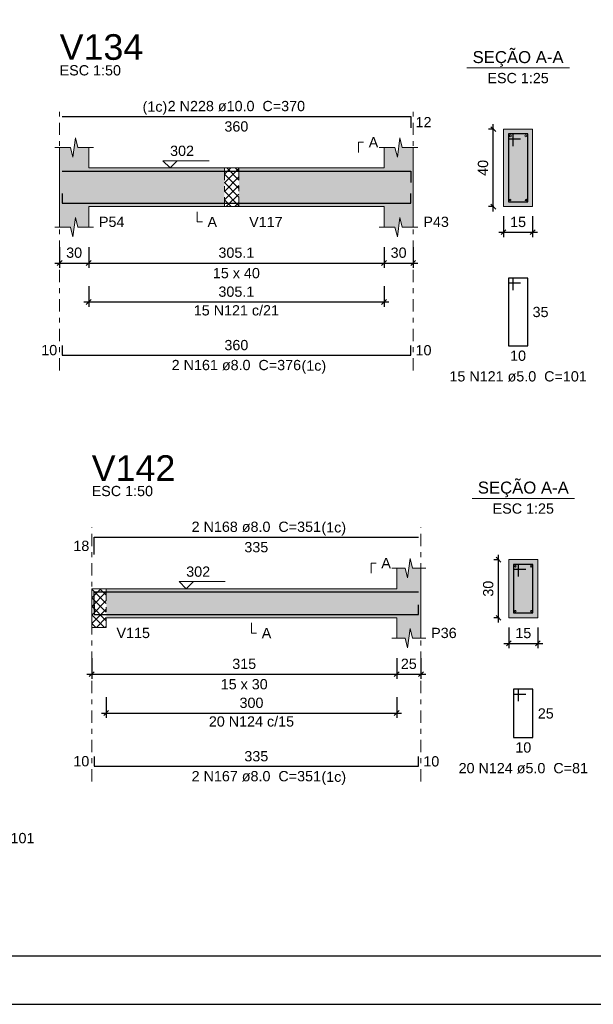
# Model space of a CAD drawing. Header units: millimetres. Extents: x 0 to 119, y 0 to 84.
# Tile 5 of 34: x 26 to 38, y 0 to 20. Entities that reach past the tile are written whole.
import ezdxf

# ---------------------------------------------------------------- set-up
doc = ezdxf.new("R2010")
doc.units = ezdxf.units.MM
doc.header["$MEASUREMENT"] = 0
doc.linetypes.add('DASHDOT', pattern=[2.54, 1.27, -0.635, 0, -0.635])
doc.linetypes.add('NULL', pattern=[0])
doc.layers.get('0').update_dxf_attribs({"lineweight": 18})
for name, color, linetype, lineweight in [('Descrição da armadura', 7, 'Continuous', 0), ('DT-Barras na forma', 2, 'Continuous', 30), ('DT-Barras no corte', 5, 'Continuous', 5), ('DT-Barras rebatidas', 2, 'Continuous', 30), ('DT-Cotas', 9, 'Continuous', 5), ('DT-Forma', 5, 'Continuous', 5), ('DT-Hachura forma vigas', 254, 'Continuous', 5), ('DT-Hachura intersecção vigas', 9, 'Continuous', 5), ('DT-Hachura seção vigas', 254, 'Continuous', 5), ('DT-Pontilhado', 9, 'DASHDOT', 5), ('DT-Textos', 7, 'Continuous', 5), ('DT-Título', 3, 'Continuous', 20), ('Textos armaduras', 7, 'Continuous', 0)]:
    doc.layers.add(name, color=color, linetype=linetype, lineweight=lineweight)
doc.layers.add('SEDUC_MARF', color=1, linetype='Continuous')
doc.layers.add('SEDUC_MARGG', color=7, linetype='Continuous')
doc.styles.add('Arial', font='txt')
doc.dimstyles.new('UM_25.000000', dxfattribs={"dimtxt": 0.18, "dimasz": 0.1, "dimexe": 0.1, "dimexo": 0.2, "dimgap": 0, "dimtad": 1, "dimtih": 1, "dimtoh": 1, "dimdec": 1, "dimlfac": 25, "dimzin": 0, "dimdsep": 46, "dimtxsty": 'Standard', "dimcen": 0.09, "dimdle": 0.1, "dimadec": 1, "dimazin": 2, "dimtfac": 1, "dimtdec": 4, "dimtofl": 0, "dimtmove": 0, "dimatfit": 3, "dimfxl": 1, "dimtolj": 1, "dimarcsym": 0})
doc.dimstyles.new('UM_50.000000', dxfattribs={"dimtxt": 0.18, "dimasz": 0.1, "dimexe": 0.1, "dimexo": 0.2, "dimgap": 0, "dimtad": 1, "dimtih": 1, "dimtoh": 1, "dimdec": 1, "dimlfac": 50, "dimzin": 0, "dimdsep": 46, "dimtxsty": 'Standard', "dimcen": 0.09, "dimdle": 0.1, "dimadec": 1, "dimazin": 2, "dimtfac": 1, "dimtdec": 4, "dimtofl": 0, "dimtmove": 0, "dimatfit": 3, "dimfxl": 1, "dimtolj": 1, "dimarcsym": 0})

# ---------------------------------------------------------------- blocks, each defined once
blk = doc.blocks.new('_Oblique')
at = {"color": 0, "linetype": 'ByBlock', "lineweight": -2}
blk.add_line((-0.5, -0.5), (0.5, 0.5), dxfattribs=at)
blk = doc.blocks.new('*D293')
at = {"layer": 'Defpoints', "color": 0}
for p in [(27, 15.843), (27.6, 15.843), (27.6, 15.313)]:
    blk.add_point(p, dxfattribs=at)
at = {"layer": 'DT-Cotas', "color": 0, "lineweight": -2}
for p, q in [((27, 15.643), (27, 15.213)), ((27.6, 15.643), (27.6, 15.213)), ((26.9, 15.313), (27.7, 15.313))]:
    blk.add_line(p, q, dxfattribs=at)
at = {"layer": 'DT-Cotas', "color": 0, "lineweight": -2, "xscale": 0.1, "yscale": 0.1, "zscale": 0.1, "rotation": 180}
blk.add_blockref('_Oblique', (27, 15.313), dxfattribs=at)
at = {"layer": 'DT-Cotas', "color": 0, "lineweight": -2, "xscale": 0.1, "yscale": 0.1, "zscale": 0.1}
blk.add_blockref('_Oblique', (27.6, 15.313), dxfattribs=at)
at = {"layer": 'DT-Cotas', "color": 7, "insert": (27.3, 15.525), "char_height": 0.2118, "attachment_point": 5, "rotation": 0.0057, "style": 'Arial'}
blk.add_mtext('\\A1;30', dxfattribs=at)
blk = doc.blocks.new('*D294')
at = {"layer": 'Defpoints', "color": 0}
for p in [(27.6, 15.843), (33.702, 15.843), (33.702, 15.313)]:
    blk.add_point(p, dxfattribs=at)
at = {"layer": 'DT-Cotas', "color": 0, "lineweight": -2}
for p, q in [((27.6, 15.643), (27.6, 15.213)), ((33.702, 15.643), (33.702, 15.213)), ((27.5, 15.313), (33.802, 15.313))]:
    blk.add_line(p, q, dxfattribs=at)
at = {"layer": 'DT-Cotas', "color": 0, "lineweight": -2, "xscale": 0.1, "yscale": 0.1, "zscale": 0.1, "rotation": 180}
blk.add_blockref('_Oblique', (27.6, 15.313), dxfattribs=at)
at = {"layer": 'DT-Cotas', "color": 0, "lineweight": -2, "xscale": 0.1, "yscale": 0.1, "zscale": 0.1}
blk.add_blockref('_Oblique', (33.702, 15.313), dxfattribs=at)
at = {"layer": 'DT-Cotas', "color": 7, "insert": (30.651, 15.525), "char_height": 0.2118, "attachment_point": 5, "rotation": 0.0057, "style": 'Arial'}
blk.add_mtext('\\A1;305.1', dxfattribs=at)
blk = doc.blocks.new('*D295')
at = {"layer": 'Defpoints', "color": 0}
for p in [(33.702, 15.843), (34.302, 15.843), (34.302, 15.313)]:
    blk.add_point(p, dxfattribs=at)
at = {"layer": 'DT-Cotas', "color": 0, "lineweight": -2}
for p, q in [((33.702, 15.643), (33.702, 15.213)), ((34.302, 15.643), (34.302, 15.213)), ((33.602, 15.313), (34.402, 15.313))]:
    blk.add_line(p, q, dxfattribs=at)
at = {"layer": 'DT-Cotas', "color": 0, "lineweight": -2, "xscale": 0.1, "yscale": 0.1, "zscale": 0.1, "rotation": 180}
blk.add_blockref('_Oblique', (33.702, 15.313), dxfattribs=at)
at = {"layer": 'DT-Cotas', "color": 0, "lineweight": -2, "xscale": 0.1, "yscale": 0.1, "zscale": 0.1}
blk.add_blockref('_Oblique', (34.302, 15.313), dxfattribs=at)
at = {"layer": 'DT-Cotas', "color": 7, "insert": (34.002, 15.525), "char_height": 0.2118, "attachment_point": 5, "rotation": 0.0057, "style": 'Arial'}
blk.add_mtext('\\A1;30', dxfattribs=at)
blk = doc.blocks.new('*D296')
at = {"layer": 'Defpoints', "color": 0}
for p in [(35.958, 18.078), (36.17, 18.078), (36.17, 16.478)]:
    blk.add_point(p, dxfattribs=at)
at = {"layer": 'DT-Cotas', "color": 0, "lineweight": -2}
for p, q in [((35.958, 16.378), (35.958, 18.178)), ((35.97, 18.078), (35.858, 18.078)), ((35.97, 16.478), (35.858, 16.478))]:
    blk.add_line(p, q, dxfattribs=at)
at = {"layer": 'DT-Cotas', "color": 0, "lineweight": -2, "xscale": 0.1, "yscale": 0.1, "zscale": 0.1}
for p, rotation in [((35.958, 18.078), 90), ((35.958, 16.478), 270)]:
    blk.add_blockref('_Oblique', p, dxfattribs=dict(at, rotation=rotation))
at = {"layer": 'DT-Cotas', "color": 7, "insert": (35.746, 17.278), "char_height": 0.2118, "attachment_point": 5, "rotation": 90, "style": 'Arial'}
blk.add_mtext('\\A1;40', dxfattribs=at)
blk = doc.blocks.new('*D297')
at = {"layer": 'Defpoints', "color": 0}
for p in [(36.17, 16.478), (36.77, 16.478), (36.77, 15.949)]:
    blk.add_point(p, dxfattribs=at)
at = {"layer": 'DT-Cotas', "color": 0, "lineweight": -2}
for p, q in [((36.17, 16.278), (36.17, 15.849)), ((36.77, 16.278), (36.77, 15.849)), ((36.07, 15.949), (36.87, 15.949))]:
    blk.add_line(p, q, dxfattribs=at)
at = {"layer": 'DT-Cotas', "color": 0, "lineweight": -2, "xscale": 0.1, "yscale": 0.1, "zscale": 0.1, "rotation": 180}
blk.add_blockref('_Oblique', (36.17, 15.949), dxfattribs=at)
at = {"layer": 'DT-Cotas', "color": 0, "lineweight": -2, "xscale": 0.1, "yscale": 0.1, "zscale": 0.1}
blk.add_blockref('_Oblique', (36.77, 15.949), dxfattribs=at)
at = {"layer": 'DT-Cotas', "color": 7, "insert": (36.47, 16.16), "char_height": 0.2118, "attachment_point": 5, "rotation": 0.0057, "style": 'Arial'}
blk.add_mtext('\\A1;15', dxfattribs=at)
blk = doc.blocks.new('*D298')
at = {"layer": 'Defpoints', "color": 0}
for p in [(27.6, 15.038), (33.702, 15.038), (33.702, 14.508)]:
    blk.add_point(p, dxfattribs=at)
at = {"layer": 'DT-Cotas', "color": 0, "lineweight": -2}
for p, q in [((27.6, 14.838), (27.6, 14.408)), ((33.702, 14.838), (33.702, 14.408)), ((27.5, 14.508), (33.802, 14.508))]:
    blk.add_line(p, q, dxfattribs=at)
at = {"layer": 'DT-Cotas', "color": 0, "lineweight": -2, "xscale": 0.1, "yscale": 0.1, "zscale": 0.1, "rotation": 180}
blk.add_blockref('_Oblique', (27.6, 14.508), dxfattribs=at)
at = {"layer": 'DT-Cotas', "color": 0, "lineweight": -2, "xscale": 0.1, "yscale": 0.1, "zscale": 0.1}
blk.add_blockref('_Oblique', (33.702, 14.508), dxfattribs=at)
at = {"layer": 'DT-Cotas', "color": 7, "insert": (30.651, 14.72), "char_height": 0.2118, "attachment_point": 5, "rotation": 0.0057, "style": 'Arial'}
blk.add_mtext('\\A1;305.1', dxfattribs=at)
blk = doc.blocks.new('*D339')
at = {"layer": 'Defpoints', "color": 0}
for p in [(27.663, 7.35), (33.963, 7.35), (33.963, 6.821)]:
    blk.add_point(p, dxfattribs=at)
at = {"layer": 'DT-Cotas', "color": 0, "lineweight": -2}
for p, q in [((27.663, 7.15), (27.663, 6.721)), ((33.963, 7.15), (33.963, 6.721)), ((27.563, 6.821), (34.063, 6.821))]:
    blk.add_line(p, q, dxfattribs=at)
at = {"layer": 'DT-Cotas', "color": 0, "lineweight": -2, "xscale": 0.1, "yscale": 0.1, "zscale": 0.1, "rotation": 180}
blk.add_blockref('_Oblique', (27.663, 6.821), dxfattribs=at)
at = {"layer": 'DT-Cotas', "color": 0, "lineweight": -2, "xscale": 0.1, "yscale": 0.1, "zscale": 0.1}
blk.add_blockref('_Oblique', (33.963, 6.821), dxfattribs=at)
at = {"layer": 'DT-Cotas', "color": 7, "insert": (30.813, 7.032), "char_height": 0.2118, "attachment_point": 5, "style": 'Arial'}
blk.add_mtext('\\A1;315', dxfattribs=at)
blk = doc.blocks.new('*D340')
at = {"layer": 'Defpoints', "color": 0}
for p in [(33.963, 7.35), (34.463, 7.35), (34.463, 6.821)]:
    blk.add_point(p, dxfattribs=at)
at = {"layer": 'DT-Cotas', "color": 0, "lineweight": -2}
for p, q in [((33.963, 7.15), (33.963, 6.721)), ((34.463, 7.15), (34.463, 6.721)), ((33.863, 6.821), (34.563, 6.821))]:
    blk.add_line(p, q, dxfattribs=at)
at = {"layer": 'DT-Cotas', "color": 0, "lineweight": -2, "xscale": 0.1, "yscale": 0.1, "zscale": 0.1, "rotation": 180}
blk.add_blockref('_Oblique', (33.963, 6.821), dxfattribs=at)
at = {"layer": 'DT-Cotas', "color": 0, "lineweight": -2, "xscale": 0.1, "yscale": 0.1, "zscale": 0.1}
blk.add_blockref('_Oblique', (34.463, 6.821), dxfattribs=at)
at = {"layer": 'DT-Cotas', "color": 7, "insert": (34.213, 7.032), "char_height": 0.2118, "attachment_point": 5, "rotation": 0.0057, "style": 'Arial'}
blk.add_mtext('\\A1;25', dxfattribs=at)
blk = doc.blocks.new('*D341')
at = {"layer": 'Defpoints', "color": 0}
for p in [(36.066, 9.185), (36.278, 9.185), (36.278, 7.985)]:
    blk.add_point(p, dxfattribs=at)
at = {"layer": 'DT-Cotas', "color": 0, "lineweight": -2}
for p, q in [((36.078, 9.185), (35.966, 9.185)), ((36.066, 7.885), (36.066, 9.285)), ((36.078, 7.985), (35.966, 7.985))]:
    blk.add_line(p, q, dxfattribs=at)
at = {"layer": 'DT-Cotas', "color": 0, "lineweight": -2, "xscale": 0.1, "yscale": 0.1, "zscale": 0.1}
for p, rotation in [((36.066, 9.185), 90), ((36.066, 7.985), 270)]:
    blk.add_blockref('_Oblique', p, dxfattribs=dict(at, rotation=rotation))
at = {"layer": 'DT-Cotas', "color": 7, "insert": (35.854, 8.585), "char_height": 0.2118, "attachment_point": 5, "rotation": 90, "style": 'Arial'}
blk.add_mtext('\\A1;30', dxfattribs=at)
blk = doc.blocks.new('*D342')
at = {"layer": 'Defpoints', "color": 0}
for p in [(36.278, 7.985), (36.878, 7.985), (36.878, 7.456)]:
    blk.add_point(p, dxfattribs=at)
at = {"layer": 'DT-Cotas', "color": 0, "lineweight": -2}
for p, q in [((36.278, 7.785), (36.278, 7.356)), ((36.878, 7.785), (36.878, 7.356)), ((36.178, 7.456), (36.978, 7.456))]:
    blk.add_line(p, q, dxfattribs=at)
at = {"layer": 'DT-Cotas', "color": 0, "lineweight": -2, "xscale": 0.1, "yscale": 0.1, "zscale": 0.1, "rotation": 180}
blk.add_blockref('_Oblique', (36.278, 7.456), dxfattribs=at)
at = {"layer": 'DT-Cotas', "color": 0, "lineweight": -2, "xscale": 0.1, "yscale": 0.1, "zscale": 0.1}
blk.add_blockref('_Oblique', (36.878, 7.456), dxfattribs=at)
at = {"layer": 'DT-Cotas', "color": 7, "insert": (36.578, 7.668), "char_height": 0.2118, "attachment_point": 5, "rotation": 0.0057, "style": 'Arial'}
blk.add_mtext('\\A1;15', dxfattribs=at)
blk = doc.blocks.new('*D343')
at = {"layer": 'Defpoints', "color": 0}
for p in [(27.963, 6.545), (33.963, 6.545), (33.963, 6.016)]:
    blk.add_point(p, dxfattribs=at)
at = {"layer": 'DT-Cotas', "color": 0, "lineweight": -2}
for p, q in [((27.963, 6.345), (27.963, 5.916)), ((33.963, 6.345), (33.963, 5.916)), ((27.863, 6.016), (34.063, 6.016))]:
    blk.add_line(p, q, dxfattribs=at)
at = {"layer": 'DT-Cotas', "color": 0, "lineweight": -2, "xscale": 0.1, "yscale": 0.1, "zscale": 0.1, "rotation": 180}
blk.add_blockref('_Oblique', (27.963, 6.016), dxfattribs=at)
at = {"layer": 'DT-Cotas', "color": 0, "lineweight": -2, "xscale": 0.1, "yscale": 0.1, "zscale": 0.1}
blk.add_blockref('_Oblique', (33.963, 6.016), dxfattribs=at)
at = {"layer": 'DT-Cotas', "color": 7, "insert": (30.963, 6.227), "char_height": 0.2118, "attachment_point": 5, "style": 'Arial'}
blk.add_mtext('\\A1;300', dxfattribs=at)

msp = doc.modelspace()

# ---------------------------------------------------------------- hatches: boundary and pattern name
at = {"layer": 'DT-Hachura forma vigas', "linetype": 'Continuous'}
for points in [[(27.6001, 16.4782), (30.4035, 16.4782), (30.4035, 17.2782), (27.6001, 17.2782), (27.6001, 17.7018), (27.3751, 17.7018), (27.3251, 17.9018), (27.2751, 17.5018), (27.2251, 17.7018), (27.0001, 17.7018), (27.0001, 17.2782), (27.0001, 16.4782), (27.0001, 16.0546), (27.2251, 16.0546), (27.2751, 15.8546), (27.3251, 16.2546), (27.3751, 16.0546), (27.6001, 16.0546), (27.6001, 16.4782)], [(34.3023, 16.0546), (34.3023, 16.4782), (34.3023, 17.2782), (34.3023, 17.7018), (34.0773, 17.7018), (34.0273, 17.9018), (33.9773, 17.5018), (33.9273, 17.7018), (33.7023, 17.7018), (33.7023, 17.2782), (30.7035, 17.2782), (30.7035, 16.4782), (33.7023, 16.4782), (33.7023, 16.0546), (33.9273, 16.0546), (33.9773, 15.8546), (34.0273, 16.2546), (34.0773, 16.0546), (34.3023, 16.0546)], [(34.4628, 7.5618), (34.4628, 7.9854), (34.4628, 8.5854), (34.4628, 9.009), (34.2878, 9.009), (34.2378, 9.209), (34.1878, 8.809), (34.1378, 9.009), (33.9628, 9.009), (33.9628, 8.5854), (27.9628, 8.5854), (27.9628, 7.9854), (33.9628, 7.9854), (33.9628, 7.5618), (34.1378, 7.5618), (34.1878, 7.3618), (34.2378, 7.7618), (34.2878, 7.5618), (34.4628, 7.5618)]]:
    msp.add_hatch(color=254, dxfattribs=at).paths.add_polyline_path(points)
at = {"layer": 'DT-Hachura intersecção vigas', "linetype": 'Continuous'}
h = msp.add_hatch(dxfattribs=at)
h.set_pattern_fill('ANSI37', color=9, style=0)
h.paths.add_polyline_path([(30.4035, 16.4782), (30.7035, 16.4782), (30.7035, 17.2782), (30.4035, 17.2782), (30.4035, 16.4782)])
h = msp.add_hatch(dxfattribs=at)
h.set_pattern_fill('ANSI37', color=9, style=0)
h.paths.add_polyline_path([(27.9628, 7.7854), (27.9628, 7.9854), (27.9628, 8.5854), (27.6628, 8.5854), (27.6628, 7.9854), (27.6628, 7.7854), (27.9628, 7.7854)])
at = {"layer": 'DT-Hachura seção vigas', "linetype": 'Continuous'}
for points in [[(36.1699, 16.4782), (36.1699, 16.4782), (36.7699, 16.4782), (36.7699, 18.0782), (36.1699, 18.0782), (36.1699, 16.4782)], [(36.2779, 7.9854), (36.2779, 7.9854), (36.8779, 7.9854), (36.8779, 9.1854), (36.2779, 9.1854), (36.2779, 7.9854)]]:
    msp.add_hatch(color=254, dxfattribs=at).paths.add_polyline_path(points)

# ---------------------------------------------------------------- linework, layer by layer
at = {"layer": 'DT-Barras na forma'}
for p, q in [((36.3699, 17.9782), (36.2699, 17.9782)), ((36.2699, 17.9782), (36.2699, 16.5782)), ((36.6699, 17.9782), (36.2699, 17.9782)), ((36.2699, 17.9782), (36.2699, 17.8782)), ((36.3699, 17.7282), (36.3699, 17.9782)), ((36.6699, 16.5782), (36.6699, 17.9782)), ((36.2699, 17.8782), (36.5199, 17.8782)), ((36.2699, 16.5782), (36.6699, 16.5782)), ((36.4779, 9.0854), (36.3779, 9.0854)), ((36.3779, 9.0854), (36.3779, 8.0854)), ((36.7779, 9.0854), (36.3779, 9.0854)), ((36.3779, 9.0854), (36.3779, 8.9854)), ((36.3779, 8.9854), (36.6279, 8.9854)), ((36.4779, 8.8354), (36.4779, 9.0854)), ((36.7779, 8.0854), (36.7779, 9.0854)), ((36.3779, 8.0854), (36.7779, 8.0854))]:
    msp.add_line(p, q, dxfattribs=at)
for points in [[(27.0501, 17.2082), (34.2523, 17.2082), (34.2523, 16.9782)], [(27.0501, 16.7462), (27.0501, 16.5462), (34.2523, 16.5462), (34.2523, 16.7462)], [(27.7128, 8.1591), (27.7128, 8.5174), (34.4128, 8.5174)], [(27.7128, 8.2534), (27.7128, 8.0534), (34.4128, 8.0534), (34.4128, 8.2534)]]:
    msp.add_lwpolyline(points, dxfattribs=at)
at = {"layer": 'DT-Barras no corte'}
for centre, radius in [((36.3099, 17.9382), 0.02), ((36.6299, 17.9382), 0.02), ((36.3059, 16.6142), 0.016), ((36.6339, 16.6142), 0.016), ((36.4139, 9.0494), 0.016), ((36.7419, 9.0494), 0.016), ((36.4139, 8.1214), 0.016), ((36.7419, 8.1214), 0.016)]:
    msp.add_circle(centre, radius, dxfattribs=at)
at = {"layer": 'DT-Barras rebatidas'}
for points in [[(27.0501, 18.3378), (34.2523, 18.3378), (34.2523, 18.1078)], [(36.3699, 14.7515), (36.3699, 15.0015), (36.2699, 15.0015), (36.2699, 13.6015), (36.6699, 13.6015), (36.6699, 15.0015), (36.2699, 15.0015), (36.2699, 14.9015), (36.5199, 14.9015)], [(27.0501, 13.6115), (27.0501, 13.4115), (34.2523, 13.4115), (34.2523, 13.6115)], [(27.7128, 9.2887), (27.7128, 9.647), (34.4128, 9.647)], [(36.4779, 6.2587), (36.4779, 6.5087), (36.3779, 6.5087), (36.3779, 5.5087), (36.7779, 5.5087), (36.7779, 6.5087), (36.3779, 6.5087), (36.3779, 6.4087), (36.6279, 6.4087)], [(27.7128, 5.1188), (27.7128, 4.9188), (34.4128, 4.9188), (34.4128, 5.1188)]]:
    msp.add_lwpolyline(points, dxfattribs=at)
at = {"layer": 'DT-Forma'}
for p, q in [((27.2751, 17.5018), (27.3251, 17.9018)), ((27.3251, 17.9018), (27.3751, 17.7018)), ((33.9773, 17.5018), (34.0273, 17.9018)), ((34.0273, 17.9018), (34.0773, 17.7018)), ((36.7699, 18.0782), (36.1699, 18.0782)), ((36.1699, 18.0782), (36.1699, 16.4782)), ((36.7699, 16.4782), (36.7699, 18.0782)), ((26.9001, 17.7018), (27.2251, 17.7018)), ((27.0001, 17.2782), (27.0001, 17.7018)), ((27.2251, 17.7018), (27.2751, 17.5018)), ((27.3751, 17.7018), (27.7001, 17.7018)), ((27.6001, 17.7018), (27.6001, 17.2782)), ((33.6023, 17.7018), (33.9273, 17.7018)), ((33.7023, 17.2782), (33.7023, 17.7018)), ((33.9273, 17.7018), (33.9773, 17.5018)), ((34.0773, 17.7018), (34.4023, 17.7018)), ((34.3023, 17.7018), (34.3023, 17.2782)), ((27.6001, 17.2782), (30.4035, 17.2782)), ((30.4035, 17.2782), (30.7035, 17.2782)), ((30.7035, 17.2782), (33.7023, 17.2782)), ((27.0001, 16.4782), (27.0001, 16.0546)), ((27.6001, 16.0546), (27.6001, 16.4782)), ((27.6001, 16.4782), (30.4035, 16.4782)), ((30.4035, 16.4782), (30.7035, 16.4782)), ((30.7035, 16.4782), (33.7023, 16.4782)), ((33.7023, 16.4782), (33.7023, 16.0546)), ((34.3023, 16.0546), (34.3023, 16.4782)), ((36.1699, 16.4782), (36.7699, 16.4782)), ((27.2751, 15.8546), (27.3251, 16.2546)), ((27.3251, 16.2546), (27.3751, 16.0546)), ((33.9773, 15.8546), (34.0273, 16.2546)), ((34.0273, 16.2546), (34.0773, 16.0546)), ((26.9001, 16.0546), (27.2251, 16.0546)), ((27.2251, 16.0546), (27.2751, 15.8546)), ((27.3751, 16.0546), (27.7001, 16.0546)), ((33.6023, 16.0546), (33.9273, 16.0546)), ((33.9273, 16.0546), (33.9773, 15.8546)), ((34.0773, 16.0546), (34.4023, 16.0546)), ((34.1878, 8.809), (34.2378, 9.209)), ((34.2378, 9.209), (34.2878, 9.009)), ((36.8779, 9.1854), (36.2779, 9.1854)), ((36.2779, 9.1854), (36.2779, 7.9854)), ((36.8779, 7.9854), (36.8779, 9.1854)), ((33.8628, 9.009), (34.1378, 9.009)), ((33.9628, 8.5854), (33.9628, 9.009)), ((34.1378, 9.009), (34.1878, 8.809)), ((34.2878, 9.009), (34.5628, 9.009)), ((34.4628, 9.009), (34.4628, 8.5854)), ((27.6628, 8.5854), (27.9628, 8.5854)), ((27.9628, 8.5854), (33.9628, 8.5854)), ((27.6628, 7.9854), (27.6628, 7.7854)), ((27.9628, 7.7854), (27.9628, 7.9854)), ((27.9628, 7.9854), (33.9628, 7.9854)), ((33.9628, 7.9854), (33.9628, 7.5618)), ((34.4628, 7.5618), (34.4628, 7.9854)), ((36.2779, 7.9854), (36.8779, 7.9854)), ((27.6628, 7.7854), (27.9628, 7.7854)), ((34.1878, 7.3618), (34.2378, 7.7618)), ((34.2378, 7.7618), (34.2878, 7.5618)), ((33.8628, 7.5618), (34.1378, 7.5618)), ((34.1378, 7.5618), (34.1878, 7.3618)), ((34.2878, 7.5618), (34.5628, 7.5618))]:
    msp.add_line(p, q, dxfattribs=at)
at = {"layer": 'DT-Forma', "linetype": 'Continuous'}
for p, q in [((27.0001, 16.4782), (27.0001, 17.2782)), ((34.3023, 17.2782), (34.3023, 16.4782)), ((27.6628, 7.9854), (27.6628, 8.5854)), ((34.4628, 8.5854), (34.4628, 7.9854))]:
    msp.add_line(p, q, dxfattribs=at)
at = {"layer": 'DT-Pontilhado', "ltscale": 0.2}
for p, q in [((27.0001, 13.0938), (27.0001, 18.5496)), ((34.3023, 13.0938), (34.3023, 18.5496)), ((30.4035, 17.2782), (30.4035, 16.4782)), ((30.7035, 17.2782), (30.7035, 16.4782)), ((27.6628, 4.6011), (27.6628, 9.8588)), ((34.4628, 4.6011), (34.4628, 9.8588)), ((27.9628, 8.5854), (27.9628, 7.9854))]:
    msp.add_line(p, q, dxfattribs=at)
at = {"layer": 'DT-Textos'}
for p, q in [((35.4109, 19.3431), (37.5289, 19.3431)), ((35.5189, 10.4503), (37.6369, 10.4503))]:
    msp.add_line(p, q, dxfattribs=at)
for points in [[(33.1728, 17.5959), (33.1728, 17.8077), (33.2787, 17.8077)], [(29.4308, 17.4264), (29.2825, 17.2782), (29.1342, 17.4264), (30.0873, 17.4264)], [(29.8428, 16.3723), (29.8428, 16.1605), (29.9487, 16.1605)], [(33.4333, 8.9031), (33.4333, 9.1149), (33.5392, 9.1149)], [(29.7628, 8.7337), (29.6145, 8.5854), (29.4663, 8.7337), (30.4194, 8.7337)], [(30.9628, 7.8795), (30.9628, 7.6677), (31.0687, 7.6677)]]:
    msp.add_lwpolyline(points, dxfattribs=at)
at = {"layer": 'SEDUC_MARF'}
msp.add_lwpolyline([(118.9, 84.1), (0, 84.1), (0, 0), (118.9, 0)], close=True, dxfattribs=at)
at = {"layer": 'SEDUC_MARGG'}
msp.add_lwpolyline([(2.5, 1), (117.9, 1), (117.9, 83.1), (2.5, 83.1), (2.5, 1)], dxfattribs=at)

# ---------------------------------------------------------------- texts
at = {"layer": 'Descrição da armadura', "linetype": 'NULL', "char_height": 0.2118, "attachment_point": 8, "line_spacing_factor": 0.9, "style": 'Arial'}
for s, insert, width in [('2 N228 ø10.0  C=370', (30.6513, 18.444), 5.562109), ('15 N121 c/21', (30.6512, 14.2267), 3.450264), ('2 N161 ø8.0  C=376', (30.6513, 13.094), 5.239541), ('15 N121 ø5.0  C=101', (36.4703, 12.86), 5.562109), ('2 N168 ø8.0  C=351', (31.0629, 9.7533), 5.239541), ('20 N124 c/15', (30.9628, 5.734), 3.450264), ('2 N167 ø8.0  C=351', (31.0629, 4.6013), 5.239541), ('20 N124 ø5.0  C=81', (36.5779, 4.7673), 5.239541), ('15 N121 ø5.0  C=101', (25.0609, 3.3223), 5.562109)]:
    msp.add_mtext(s, dxfattribs=dict(at, insert=insert, width=width))
at = {"layer": 'DT-Textos', "linetype": 'NULL', "line_spacing_factor": 0.798, "style": 'Arial'}
for s, insert, char_height, width, attachment_point in [('SEÇÃO A-A', (36.4703, 19.3672), 0.2471, 3.812061, 8), ('ESC 1:50', (27.0003, 19.185), 0.2118, 2.482559, 7), ('ESC 1:25', (36.4703, 19.025), 0.2118, 2.482559, 8), ('(1c)', (29.2233, 18.3742), 0.2118, 0.998857, 9), ('A', (33.3843, 17.702), 0.2118, 0.386855, 7), ('302', (29.2823, 17.522), 0.2118, 0.967705, 7), ('P54', (27.8123, 16.055), 0.2118, 1.031992, 7), ('A', (30.0543, 16.055), 0.2118, 0.386855, 7), ('V117', (30.9153, 16.055), 0.2118, 1.354561, 7), ('P43', (34.5143, 16.055), 0.2118, 1.031992, 7), ('15 x 40', (30.6513, 14.996), 0.2118, 1.902559, 8), ('(1c)', (31.9963, 13.0242), 0.2118, 0.998857, 7), ('SEÇÃO A-A', (36.5779, 10.4744), 0.2471, 3.812061, 8), ('ESC 1:50', (27.6629, 10.4943), 0.2118, 2.482559, 7), ('ESC 1:25', (36.5779, 10.1323), 0.2118, 2.482559, 8), ('(1c)', (32.4079, 9.6834), 0.2118, 0.998857, 7), ('A', (33.6449, 9.0093), 0.2118, 0.386855, 7), ('302', (29.6149, 8.8293), 0.2118, 0.967705, 7), ('V115', (28.1749, 7.5623), 0.2118, 1.354561, 7), ('A', (31.1749, 7.5623), 0.2118, 0.386855, 7), ('P36', (34.6749, 7.5623), 0.2118, 1.031992, 7), ('15 x 30', (30.8129, 6.5033), 0.2118, 1.902559, 8), ('(1c)', (32.4079, 4.5314), 0.2118, 0.998857, 7)]:
    msp.add_mtext(s, dxfattribs=dict(at, insert=insert, char_height=char_height, width=width, attachment_point=attachment_point))
at = {"layer": 'DT-Título', "linetype": 'NULL', "char_height": 0.5295, "width": 3.456465, "attachment_point": 7, "line_spacing_factor": 0.798, "style": 'Arial'}
for s, insert in [('V134', (27.0003, 19.5029)), ('V142', (27.6629, 10.8121))]:
    msp.add_mtext(s, dxfattribs=dict(at, insert=insert))
at = {"layer": 'Textos armaduras', "linetype": 'NULL', "char_height": 0.2118, "line_spacing_factor": 0.9, "style": 'Arial'}
for s, insert, width, attachment_point in [('12', (34.3523, 18.3287), 1.045137, 1), ('360', (30.6512, 18.2405), 1.367705, 2), ('35', (36.7699, 14.4074), 1.045137, 1), ('10', (26.9501, 13.4056), 1.045137, 9), ('360', (30.6512, 13.5088), 1.367705, 8), ('10', (34.3523, 13.6174), 1.045137, 1), ('10', (36.4699, 13.5042), 1.045137, 2), ('18', (27.6128, 9.3619), 1.045137, 9), ('335', (31.0628, 9.5497), 1.367705, 2), ('25', (36.8779, 6.1146), 1.045137, 1), ('335', (31.0628, 5.0161), 1.367705, 8), ('10', (36.5779, 5.4114), 1.045137, 2), ('10', (27.6128, 4.9129), 1.045137, 9), ('10', (34.5128, 5.1247), 1.045137, 1)]:
    msp.add_mtext(s, dxfattribs=dict(at, insert=insert, width=width, attachment_point=attachment_point))

# ---------------------------------------------------------------- dimensions: what is measured, and where the dimension line sits
at = {"layer": 'DT-Cotas'}
for base, p1, p2, picture, middle in [((35.9581, 18.0782), (36.1699, 16.4782), (36.1699, 18.0782), '*D296', (35.7463, 17.2782)), ((36.0661, 9.1854), (36.2779, 7.9854), (36.2779, 9.1854), '*D341', (35.8543, 8.5854))]:
    dim = msp.add_linear_dim(base=base, p1=p1, p2=p2, angle=90, dimstyle='UM_25.000000', override={"dimtxt": 0.2118, "dimasz": 0.1, "dimexe": 0.1, "dimexo": 0.2, "dimtad": 1, "dimtih": 0, "dimtoh": 0, "dimdec": 1, "dimlfac": 25, "dimzin": 8, "dimtxsty": 'Arial', "dimblk": 'Oblique', "dimblk1": 'Oblique', "dimblk2": 'Oblique', "dimsah": 1, "dimdle": 0.1, "dimse1": 0, "dimse2": 0, "dimclrt": 7, "dimadec": 1, "dimazin": 3, "dimtmove": 2, "dimldrblk": 'Oblique'}, dxfattribs=at)
    dim.commit()
    dim.dimension.update_dxf_attribs({"geometry": picture, "text_midpoint": middle, "dimtype": 160, "text_rotation": 90})
for base, p1, p2, dimstyle, override, picture, middle in [((36.7699, 15.9487), (36.1699, 16.4782), (36.7699, 16.4782), 'UM_25.000000', {"dimtxt": 0.2118, "dimasz": 0.1, "dimexe": 0.1, "dimexo": 0.2, "dimtad": 1, "dimtih": 0, "dimtoh": 0, "dimdec": 1, "dimlfac": 25, "dimzin": 8, "dimtxsty": 'Arial', "dimblk": 'Oblique', "dimblk1": 'Oblique', "dimblk2": 'Oblique', "dimsah": 1, "dimdle": 0.1, "dimse1": 0, "dimse2": 0, "dimclrt": 7, "dimadec": 1, "dimazin": 3, "dimtmove": 2, "dimldrblk": 'Oblique'}, '*D297', (36.4699, 16.1605)), ((27.6001, 15.3133), (27.0001, 15.8428), (27.6001, 15.8428), 'UM_50.000000', {"dimtxt": 0.2118, "dimasz": 0.1, "dimexe": 0.1, "dimexo": 0.2, "dimtad": 1, "dimtih": 0, "dimtoh": 0, "dimdec": 1, "dimlfac": 50, "dimzin": 8, "dimtxsty": 'Arial', "dimblk": 'Oblique', "dimblk1": 'Oblique', "dimblk2": 'Oblique', "dimsah": 1, "dimdle": 0.1, "dimse1": 0, "dimse2": 0, "dimclrt": 7, "dimadec": 1, "dimazin": 3, "dimtmove": 2, "dimldrblk": 'Oblique'}, '*D293', (27.3001, 15.5251)), ((33.7023, 15.3133), (27.6001, 15.8428), (33.7023, 15.8428), 'UM_50.000000', {"dimtxt": 0.2118, "dimasz": 0.1, "dimexe": 0.1, "dimexo": 0.2, "dimtad": 1, "dimtih": 0, "dimtoh": 0, "dimdec": 1, "dimlfac": 50, "dimzin": 8, "dimtxsty": 'Arial', "dimblk": 'Oblique', "dimblk1": 'Oblique', "dimblk2": 'Oblique', "dimsah": 1, "dimdle": 0.1, "dimse1": 0, "dimse2": 0, "dimclrt": 7, "dimadec": 1, "dimazin": 3, "dimtmove": 2, "dimldrblk": 'Oblique'}, '*D294', (30.6512, 15.5251)), ((34.3023, 15.3133), (33.7023, 15.8428), (34.3023, 15.8428), 'UM_50.000000', {"dimtxt": 0.2118, "dimasz": 0.1, "dimexe": 0.1, "dimexo": 0.2, "dimtad": 1, "dimtih": 0, "dimtoh": 0, "dimdec": 1, "dimlfac": 50, "dimzin": 8, "dimtxsty": 'Arial', "dimblk": 'Oblique', "dimblk1": 'Oblique', "dimblk2": 'Oblique', "dimsah": 1, "dimdle": 0.1, "dimse1": 0, "dimse2": 0, "dimclrt": 7, "dimadec": 1, "dimazin": 3, "dimtmove": 2, "dimldrblk": 'Oblique'}, '*D295', (34.0023, 15.5251)), ((33.7023, 14.5084), (27.6001, 15.0379), (33.7023, 15.0379), 'UM_50.000000', {"dimtxt": 0.2118, "dimasz": 0.1, "dimexe": 0.1, "dimexo": 0.2, "dimtad": 1, "dimtih": 0, "dimtoh": 0, "dimdec": 1, "dimlfac": 50, "dimzin": 8, "dimtxsty": 'Arial', "dimblk": 'Oblique', "dimblk1": 'Oblique', "dimblk2": 'Oblique', "dimsah": 1, "dimdle": 0.1, "dimse1": 0, "dimse2": 0, "dimclrt": 7, "dimadec": 1, "dimazin": 3, "dimtmove": 2, "dimldrblk": 'Oblique'}, '*D298', (30.6512, 14.7202)), ((36.8779, 7.4559), (36.2779, 7.9854), (36.8779, 7.9854), 'UM_25.000000', {"dimtxt": 0.2118, "dimasz": 0.1, "dimexe": 0.1, "dimexo": 0.2, "dimtad": 1, "dimtih": 0, "dimtoh": 0, "dimdec": 1, "dimlfac": 25, "dimzin": 8, "dimtxsty": 'Arial', "dimblk": 'Oblique', "dimblk1": 'Oblique', "dimblk2": 'Oblique', "dimsah": 1, "dimdle": 0.1, "dimse1": 0, "dimse2": 0, "dimclrt": 7, "dimadec": 1, "dimazin": 3, "dimtmove": 2, "dimldrblk": 'Oblique'}, '*D342', (36.5779, 7.6677)), ((34.4628, 6.8205), (33.9628, 7.35), (34.4628, 7.35), 'UM_50.000000', {"dimtxt": 0.2118, "dimasz": 0.1, "dimexe": 0.1, "dimexo": 0.2, "dimtad": 1, "dimtih": 0, "dimtoh": 0, "dimdec": 1, "dimlfac": 50, "dimzin": 8, "dimtxsty": 'Arial', "dimblk": 'Oblique', "dimblk1": 'Oblique', "dimblk2": 'Oblique', "dimsah": 1, "dimdle": 0.1, "dimse1": 0, "dimse2": 0, "dimclrt": 7, "dimadec": 1, "dimazin": 3, "dimtmove": 2, "dimldrblk": 'Oblique'}, '*D340', (34.2128, 7.0323))]:
    dim = msp.add_linear_dim(base=base, p1=p1, p2=p2, dimstyle=dimstyle, override=override, dxfattribs=at)
    dim.commit()
    dim.dimension.update_dxf_attribs({"geometry": picture, "text_midpoint": middle, "dimtype": 160, "text_rotation": 0.00573})
for base, p1, p2, picture, middle in [((33.9628, 6.8205), (27.6628, 7.35), (33.9628, 7.35), '*D339', (30.8128, 7.0323)), ((33.9628, 6.0157), (27.9628, 6.5452), (33.9628, 6.5452), '*D343', (30.9628, 6.2275))]:
    dim = msp.add_linear_dim(base=base, p1=p1, p2=p2, dimstyle='UM_50.000000', override={"dimtxt": 0.2118, "dimasz": 0.1, "dimexe": 0.1, "dimexo": 0.2, "dimtad": 1, "dimtih": 0, "dimtoh": 0, "dimdec": 1, "dimlfac": 50, "dimzin": 8, "dimtxsty": 'Arial', "dimblk": 'Oblique', "dimblk1": 'Oblique', "dimblk2": 'Oblique', "dimsah": 1, "dimdle": 0.1, "dimse1": 0, "dimse2": 0, "dimclrt": 7, "dimadec": 1, "dimazin": 3, "dimtmove": 2, "dimldrblk": 'Oblique'}, dxfattribs=at)
    dim.commit()
    dim.dimension.update_dxf_attribs({"geometry": picture, "text_midpoint": middle, "dimtype": 160})

doc.saveas('drawing.dxf')
